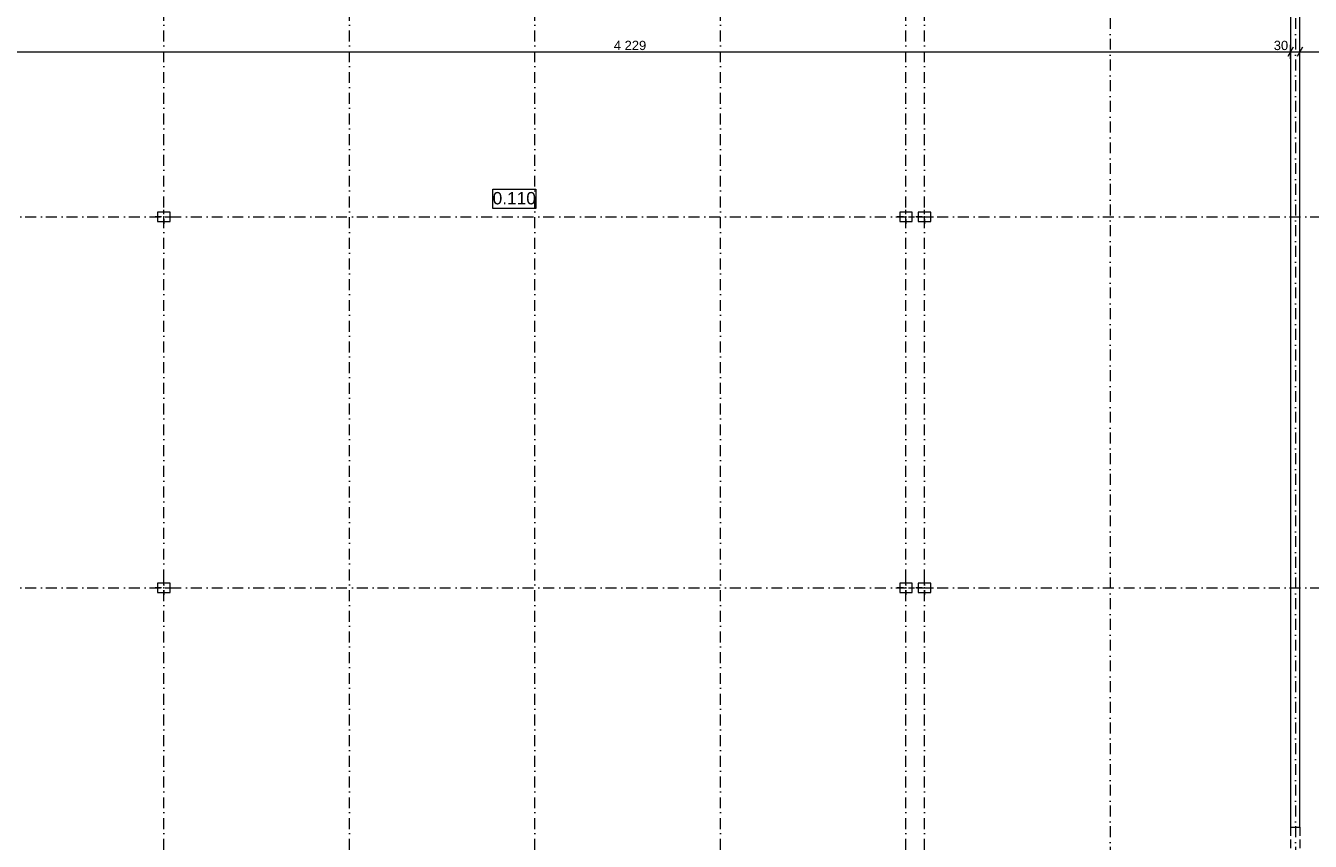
# Model space of a CAD drawing. Extents: x -283435 to 14216, y -77540 to 30522.
# Tile 120 of 177: x -138671 to -97126, y -19303 to 7083. Entities that reach past the tile are written whole.
import ezdxf

# ---------------------------------------------------------------- set-up
doc = ezdxf.new("R2010")
doc.units = 0
doc.header["$MEASUREMENT"] = 0
doc.linetypes.add('Krawędzie ukryte', pattern=[391.222223, 282.222223, -109])
doc.linetypes.add('Kropki i Kreski', pattern=[670.277762, 352.777767, -176.388884, 0, -141.111112])
for name, color, linetype in [('Drzwi ArchiCAD', 7, 'Continuous'), ('SŁUPY', 7, 'Continuous'), ('WYMIARY', 7, 'Continuous'), ('ŚCIANY', 7, 'Continuous')]:
    doc.layers.add(name, color=color, linetype=linetype)
for name, color, linetype, lineweight in [('Drzwi ArchiCAD_Nr_Pióra__7', 7, 'Continuous', 18), ('LINIE_Nr_Pióra__5', 5, 'Continuous', 18), ('OPISY_Nr_Pióra__65', 65, 'Continuous', 18), ('OPISY_Nr_Pióra__86', 86, 'Continuous', 18), ('OSIE_Nr_Pióra__5', 5, 'Continuous', 18), ('OSIE_Nr_Pióra__7', 7, 'Continuous', 18), ('SŁUPY_Nr_Pióra__20', 20, 'Continuous', 18), ('WYMIARY_Nr_Pióra__4', 4, 'Continuous', 18), ('WYMIARY_Nr_Pióra__5', 5, 'Continuous', 18), ('ŚCIANY_Nr_Pióra__7', 7, 'Continuous', 18)]:
    doc.layers.add(name, color=color, linetype=linetype, lineweight=lineweight)
doc.layers.add('SŁUPY_Nr_Pióra__28', color=7, linetype='Continuous', lineweight=18, true_color=0x260900)
doc.styles.add('GENERATED_STYLE_1', font='arial.ttf')
doc.styles.add('GENERATED_STYLE_2', font='txt')
doc.dimstyles.new('GENERATED_STYLE__2', dxfattribs={"dimtxt": 300, "dimasz": 228, "dimexe": 0.18, "dimexo": 0, "dimgap": 0.09, "dimtad": 1, "dimtih": 1, "dimtoh": 1, "dimdec": 0, "dimlfac": 0.1, "dimzin": 0, "dimdsep": 46, "dimtxsty": 'GENERATED_STYLE_2', "dimblk": 'ARROWHEAD_2', "dimblk1": 'ARROWHEAD_2', "dimblk2": 'ARROWHEAD_2', "dimcen": 0.09, "dimclrd": 256, "dimclre": 256, "dimclrt": 256, "dimazin": 0, "dimtfac": 1, "dimtdec": 4, "dimtmove": 0, "dimatfit": 3, "dimfxl": 1, "dimtolj": 1, "dimtzin": 0, "dimarcsym": 0})

# ---------------------------------------------------------------- blocks, each defined once
blk = doc.blocks.new('Puste drzwi_4')
at = {"layer": 'Drzwi ArchiCAD_Nr_Pióra__7', "linetype": 'Continuous'}
for p, q in [((-1995, 0), (-1995, -300)), ((1995, 0), (1995, -300))]:
    blk.add_line(p, q, dxfattribs=at)
blk = doc.blocks.new('Ściana_148', base_point=(-97766, -18849))
at = {"layer": 'ŚCIANY_Nr_Pióra__7', "linetype": 'Continuous'}
for p, q in [((-97766, 24906), (-97766, 24750)), ((-97466, 24750), (-97466, 24906)), ((-97766, 20760), (-97766, -18849)), ((-97466, -18849), (-97466, 20760)), ((-97766, -18849), (-97466, -18849))]:
    blk.add_line(p, q, dxfattribs=at)
at = {"layer": 'Drzwi ArchiCAD', "linetype": 'Continuous', "rotation": 270}
blk.add_blockref('Puste drzwi_4', (-97466, 22755), dxfattribs=at)
blk = doc.blocks.new('Słup_50', base_point=(-109603, 900))
at = {"layer": 'SŁUPY_Nr_Pióra__20', "linetype": 'Continuous'}
for p, q in [((-109683, 900), (-109883, 900)), ((-109603, 980), (-109603, 1130)), ((-109523, 900), (-109323, 900)), ((-109603, 820), (-109603, 670))]:
    blk.add_line(p, q, dxfattribs=at)
blk.add_point((-109603, 900), dxfattribs=at)
at = {"layer": 'SŁUPY_Nr_Pióra__28', "linetype": 'Continuous', "flags": 128}
blk.add_lwpolyline([(-109403, 750), (-109403, 1050), (-109803, 1050), (-109803, 750)], close=True, dxfattribs=at)
blk = doc.blocks.new('Słup_51', base_point=(-109603, -11100))
at = {"layer": 'SŁUPY_Nr_Pióra__20', "linetype": 'Continuous'}
for p, q in [((-109683, -11100), (-109883, -11100)), ((-109603, -11020), (-109603, -10870)), ((-109603, -11180), (-109603, -11330)), ((-109523, -11100), (-109323, -11100))]:
    blk.add_line(p, q, dxfattribs=at)
blk.add_point((-109603, -11100), dxfattribs=at)
at = {"layer": 'SŁUPY_Nr_Pióra__28', "linetype": 'Continuous', "flags": 128}
blk.add_lwpolyline([(-109403, -11250), (-109403, -10950), (-109803, -10950), (-109803, -11250)], close=True, dxfattribs=at)
blk = doc.blocks.new('Słup_55', base_point=(-110204, 900))
at = {"layer": 'SŁUPY_Nr_Pióra__20', "linetype": 'Continuous'}
for p, q in [((-110284, 900), (-110484, 900)), ((-110204, 980), (-110204, 1130)), ((-110124, 900), (-109924, 900)), ((-110204, 820), (-110204, 670))]:
    blk.add_line(p, q, dxfattribs=at)
blk.add_point((-110204, 900), dxfattribs=at)
at = {"layer": 'SŁUPY_Nr_Pióra__28', "linetype": 'Continuous', "flags": 128}
blk.add_lwpolyline([(-110004, 750), (-110004, 1050), (-110404, 1050), (-110404, 750)], close=True, dxfattribs=at)
blk = doc.blocks.new('Słup_56', base_point=(-110204, -11100))
at = {"layer": 'SŁUPY_Nr_Pióra__20', "linetype": 'Continuous'}
for p, q in [((-110284, -11100), (-110484, -11100)), ((-110204, -11020), (-110204, -10870)), ((-110204, -11180), (-110204, -11330)), ((-110124, -11100), (-109924, -11100))]:
    blk.add_line(p, q, dxfattribs=at)
blk.add_point((-110204, -11100), dxfattribs=at)
at = {"layer": 'SŁUPY_Nr_Pióra__28', "linetype": 'Continuous', "flags": 128}
blk.add_lwpolyline([(-110004, -11250), (-110004, -10950), (-110404, -10950), (-110404, -11250)], close=True, dxfattribs=at)
blk = doc.blocks.new('Słup_60', base_point=(-134204, 900))
at = {"layer": 'SŁUPY_Nr_Pióra__20', "linetype": 'Continuous'}
for p, q in [((-134284, 900), (-134484, 900)), ((-134204, 980), (-134204, 1130)), ((-134124, 900), (-133924, 900)), ((-134204, 820), (-134204, 670))]:
    blk.add_line(p, q, dxfattribs=at)
blk.add_point((-134204, 900), dxfattribs=at)
at = {"layer": 'SŁUPY_Nr_Pióra__28', "linetype": 'Continuous', "flags": 128}
blk.add_lwpolyline([(-134004, 750), (-134004, 1050), (-134404, 1050), (-134404, 750)], close=True, dxfattribs=at)
blk = doc.blocks.new('Słup_61', base_point=(-134204, -11100))
at = {"layer": 'SŁUPY_Nr_Pióra__20', "linetype": 'Continuous'}
for p, q in [((-134284, -11100), (-134484, -11100)), ((-134204, -11020), (-134204, -10870)), ((-134204, -11180), (-134204, -11330)), ((-134124, -11100), (-133924, -11100))]:
    blk.add_line(p, q, dxfattribs=at)
blk.add_point((-134204, -11100), dxfattribs=at)
at = {"layer": 'SŁUPY_Nr_Pióra__28', "linetype": 'Continuous', "flags": 128}
blk.add_lwpolyline([(-134004, -11250), (-134004, -10950), (-134404, -10950), (-134404, -11250)], close=True, dxfattribs=at)
blk = doc.blocks.new('*D2487')
at = {"layer": 'WYMIARY_Nr_Pióra__4', "linetype": 'Continuous', "transparency": 16777216}
for p, q in [((-139967, 6384), (-140141, 6084)), ((-140054, 6009), (-140054, 6459)), ((-140054, 6234), (-97766, 6234)), ((-97679, 6384), (-97853, 6084)), ((-97766, 6009), (-97766, 6459))]:
    blk.add_line(p, q, dxfattribs=at)
at = {"layer": 'WYMIARY_Nr_Pióra__5', "transparency": 16777216, "char_height": 300, "attachment_point": 1, "style": 'GENERATED_STYLE_1'}
for s, insert in [('{4\xa0229}', (-119651, 6594)), ('{30}', (-98308, 6594))]:
    blk.add_mtext(s, dxfattribs=dict(at, insert=insert))
blk = doc.blocks.new('ARROWHEAD_2')
at = {"linetype": 'Continuous'}
for p, q in [((0, 0), (-1, 0)), ((-0.38, -0.66), (0.38, 0.66))]:
    blk.add_line(p, q, dxfattribs=at)
blk = doc.blocks.new('*D2488')
at = {"layer": 'WYMIARY_Nr_Pióra__4', "linetype": 'Continuous', "transparency": 16777216}
for p, q in [((-97679, 6384), (-97853, 6084)), ((-97766, 6009), (-97766, 6459)), ((-97766, 6234), (-97466, 6234)), ((-97379, 6384), (-97553, 6084)), ((-97466, 6009), (-97466, 6459)), ((-97466, 6234), (-16939, 6234))]:
    blk.add_line(p, q, dxfattribs=at)
blk = doc.blocks.new('*D2489')
at = {"layer": 'WYMIARY_Nr_Pióra__4', "linetype": 'Continuous', "transparency": 16777216}
for p, q in [((-97379, 6384), (-97553, 6084)), ((-97466, 6234), (-16939, 6234)), ((-16852, 6384), (-17025, 6084))]:
    blk.add_line(p, q, dxfattribs=at)
at = {"layer": 'WYMIARY_Nr_Pióra__5', "transparency": 16777216, "char_height": 300, "attachment_point": 1, "style": 'GENERATED_STYLE_1'}
for s, insert in [('{8\xa0053}', (-57943, 6594)), ('{27}', (-17481, 6594))]:
    blk.add_mtext(s, dxfattribs=dict(at, insert=insert))
blk = doc.blocks.new('*D2490')
at = {"layer": 'WYMIARY_Nr_Pióra__4', "linetype": 'Continuous', "transparency": 16777216}
for p, q in [((-97466, 6234), (-16939, 6234)), ((-16852, 6384), (-17025, 6084)), ((-16939, 6009), (-16939, 6459)), ((-16939, 6234), (-16669, 6234)), ((-16582, 6384), (-16755, 6084)), ((-16669, 6009), (-16669, 6459)), ((-16669, 6234), (-5268, 6234))]:
    blk.add_line(p, q, dxfattribs=at)
blk = doc.blocks.new('*D2491')
at = {"layer": 'WYMIARY_Nr_Pióra__4', "linetype": 'Continuous', "transparency": 16777216}
for p, q in [((-16582, 6384), (-16755, 6084)), ((-16669, 6234), (-5268, 6234)), ((-5181, 6384), (-5354, 6084))]:
    blk.add_line(p, q, dxfattribs=at)
at = {"layer": 'WYMIARY_Nr_Pióra__5', "transparency": 16777216, "char_height": 300, "attachment_point": 1, "style": 'GENERATED_STYLE_1'}
for s, insert in [('{1\xa0140}', (-11709, 6594)), ('{27}', (-5810, 6594))]:
    blk.add_mtext(s, dxfattribs=dict(at, insert=insert))
blk = doc.blocks.new('*D2492')
at = {"layer": 'WYMIARY_Nr_Pióra__4', "linetype": 'Continuous', "transparency": 16777216}
for p, q in [((-16669, 6234), (-5268, 6234)), ((-5181, 6384), (-5354, 6084)), ((-5268, 6009), (-5268, 6459)), ((-5268, 6234), (-4998, 6234)), ((-4911, 6384), (-5084, 6084))]:
    blk.add_line(p, q, dxfattribs=at)
blk = doc.blocks.new('*D2493')
at = {"layer": 'WYMIARY_Nr_Pióra__4', "linetype": 'Continuous', "transparency": 16777216}
for p, q in [((-5268, 6234), (-4998, 6234)), ((-4911, 6384), (-5084, 6084)), ((-4998, 6009), (-4998, 6459)), ((-4998, 6234), (10396, 6234)), ((10310, 6084), (10483, 6384)), ((10396, 6009), (10396, 6459)), ((10396, 6234), (10543, 6234))]:
    blk.add_line(p, q, dxfattribs=at)
at = {"layer": 'WYMIARY_Nr_Pióra__5', "transparency": 16777216, "insert": (2186, 6594), "char_height": 300, "attachment_point": 1, "style": 'GENERATED_STYLE_1'}
blk.add_mtext('{1\xa0539}', dxfattribs=at)

msp = doc.modelspace()

# ---------------------------------------------------------------- linework, layer by layer
at = {"layer": 'LINIE_Nr_Pióra__5', "linetype": 'Krawędzie ukryte'}
for p, q in [((-97766, -18849), (-97766, -22974.9)), ((-97466, -18849), (-97466, -22974.9))]:
    msp.add_line(p, q, dxfattribs=at)
at = {"layer": 'OPISY_Nr_Pióra__65', "linetype": 'Continuous', "flags": 128}
msp.add_lwpolyline([(-123567.7, 1793.3), (-122172.9, 1793.3), (-122172.9, 1164.7), (-123567.7, 1164.7)], close=True, dxfattribs=at)
at = {"layer": 'OSIE_Nr_Pióra__5', "linetype": 'Kropki i Kreski'}
for p, q in [((-128203.7, -38346.1), (-128203.7, 27442)), ((-122203.7, -38346.1), (-122203.7, 27442)), ((-116203.7, -38346.1), (-116203.7, 27442)), ((-103602.8, 27442), (-103602.8, -38346.1)), ((-97602.8, 27442), (-97602.8, -38346.1))]:
    msp.add_line(p, q, dxfattribs=at)
at = {"layer": 'OSIE_Nr_Pióra__7', "linetype": 'Kropki i Kreski'}
for p, q in [((-134204, -38346.1), (-134204, 27442)), ((-110203.7, -38346.1), (-110203.7, 27442)), ((-109603.3, -38346.1), (-109603.3, 27442)), ((-280139.5, 900.4), (10893.5, 900.4)), ((-280139.5, -11099.9), (10893.5, -11099.9))]:
    msp.add_line(p, q, dxfattribs=at)

# ---------------------------------------------------------------- block references
at = {"layer": 'SŁUPY'}
for name, p in [('Słup_60', (-134204, 900.4)), ('Słup_55', (-110203.7, 900.4)), ('Słup_50', (-109603.3, 900.4)), ('Słup_61', (-134204, -11099.9)), ('Słup_56', (-110203.7, -11099.9)), ('Słup_51', (-109603.3, -11099.9))]:
    msp.add_blockref(name, p, dxfattribs=at)
at = {"layer": 'ŚCIANY'}
msp.add_blockref('Ściana_148', (-97766, -18849), dxfattribs=at)

# ---------------------------------------------------------------- texts
at = {"layer": 'OPISY_Nr_Pióra__86', "linetype": 'Continuous', "insert": (-122870.3, 1701.9), "char_height": 400, "attachment_point": 2, "style": 'GENERATED_STYLE_1'}
msp.add_mtext('{0.110}', dxfattribs=at)

# ---------------------------------------------------------------- dimensions: what is measured, and where the dimension line sits
at = {"layer": 'WYMIARY', "linetype": 'Continuous'}
for p1, p2, picture, middle in [((-140054, -18849), (-97766, -18849), '*D2487', (-119136.3, 6444.1)), ((-97466, -18849), (-16938.7, -18503.7), '*D2489', (-57428.6, 6444.1)), ((-16668.7, -18233.7), (-5267.7, -18233.7), '*D2491', (-11194.4, 6444.1)), ((-4997.7, -18233.7), (10396.2, -18233.7), '*D2493', (2700.7, 6444.1)), ((-97766, -18849), (-97466, -18849), '*D2488', (-98083.1, 6444.1)), ((-16938.7, -18503.7), (-16668.7, -18233.7), '*D2490', (-17255.8, 6444.1)), ((-5267.7, -18233.7), (-4997.7, -18233.7), '*D2492', (-5584.8, 6444.1))]:
    dim = msp.add_linear_dim(base=(-254833.8, 6234.1), p1=p1, p2=p2, dimstyle='GENERATED_STYLE__2', dxfattribs=at)
    dim.commit()
    dim.dimension.update_dxf_attribs({"geometry": picture, "text_midpoint": middle})

doc.saveas('drawing.dxf')
